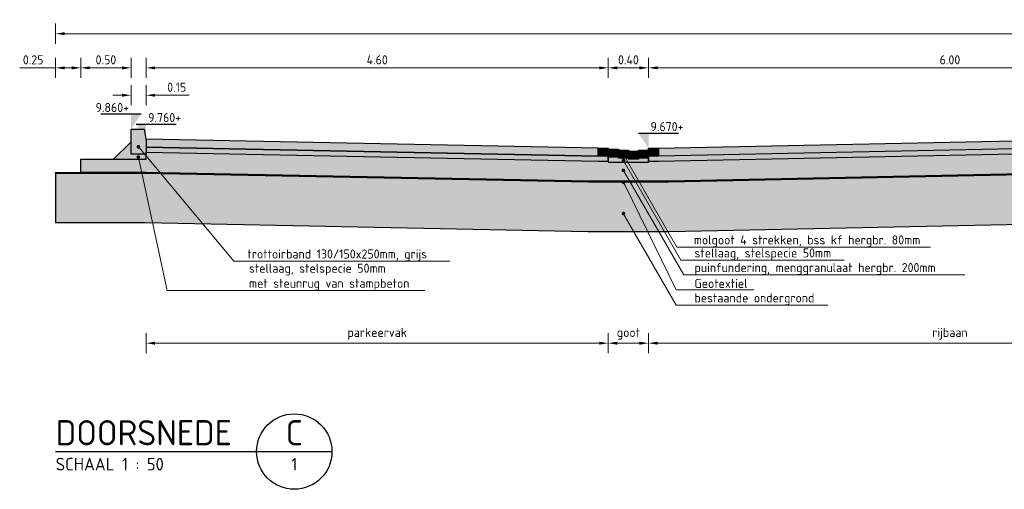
# Model space of a CAD drawing. Header units: metres. Extents: x 234325 to 234582, y 557584 to 557743.
# Tile 17 of 21: x 234525.3 to 234535.1, y 557706.07 to 557710.74. Entities that reach past the tile are written whole.
import ezdxf
from ezdxf import colors
from ezdxf.entities.mleader import LeaderData, LeaderLine
from ezdxf.enums import TextEntityAlignment as Align
from ezdxf.math import Vec2, Vec3

# ---------------------------------------------------------------- set-up
doc = ezdxf.new("R2010")
doc.units = ezdxf.units.M
doc.header["$PDMODE"] = 33
doc.layers.get('0').update_dxf_attribs({"lineweight": 25})
doc.layers.get('Defpoints').update_dxf_attribs({"lineweight": 25})
for name, color, linetype, lineweight in [('N-WE-OG-BEBOUWING_STRAATNAAM-T18', 7, 'Continuous', 18), ('N-WE-VH-KANTOPSLUITING_TROTTOIRBAND-SD', 210, 'Continuous', 25), ('N-WE-VH-M', 7, 'Continuous', 18), ('N-WE-VH-VERHARDING_BETONSTRAATSTEEN-GD', 252, 'Continuous', 25), ('N-WE-VH-VERHARDING_FUNDERING-AD-50', 252, 'Continuous', 18), ('N-WE-VH-VERHARDING_FUNDERING-GD', 7, 'Continuous', 25), ('N-WE-VH-VERHARDING_FUNDERING_ZAND-GD', 7, 'Continuous', 25), ('N-WE-VH-VERHARDING_FUNDERING_ZANDCEMENTSTABILISATIE-GD', 7, 'Continuous', 25), ('N-WE-VH-VERHARDING_FUNDERING_ZANDCEMENTSTABILISATIE-V', 254, 'Continuous', 18), ('N-WE-VH-VERHARDING_GEOTEXTIEL-GD', 252, 'Continuous', 25), ('N-WE-VH-VERHARDING_GEOTEXTIEL-V', 254, 'Continuous', 18), ('X-XX-AL-VERWIJZING-S', 7, 'Continuous', 25)]:
    doc.layers.add(name, color=color, linetype=linetype, lineweight=lineweight)
doc.layers.add('N-WE-VH-VERHARDING_BETONSTRAATSTEEN-V', color=7, linetype='Continuous', lineweight=18, true_color=0xcdcdcd)
doc.layers.add('X-XX-AL-HULPLIJN-GD', color=7, linetype='Continuous', lineweight=25, plot=False)
doc.styles.add('NLCS-ISO', font='NLCS-ISO.ttf')
doc.styles.add('NLCS-ISO-M50-T18', font='NLCS-ISO.ttf', dxfattribs={"height": 0.09})
doc.dimstyles.new('NLCS-M50-T18-PIJL_L2_H1', dxfattribs={"dimscale": 0.05, "dimtxt": 2.5, "dimasz": 1.8, "dimexe": 2, "dimexo": 2, "dimgap": 0.7, "dimtad": 1, "dimzin": 0, "dimdsep": 46, "dimtxsty": 'NLCS-ISO-M50-T18', "dimcen": 0, "dimdle": 2, "dimclrd": 256, "dimclre": 256, "dimclrt": 256, "dimadec": 1, "dimazin": 0, "dimtfac": 1, "dimtdec": 3, "dimtofl": 0, "dimtmove": 0, "dimatfit": 3, "dimfxl": 2, "dimfxlon": 1, "dimtfillclr": 256, "dimtolj": 1, "dimtzin": 0, "dimlwd": -1, "dimlwe": -1, "dimarcsym": 0})
pattern_1 = [(37.5, (0.75, 0.34884), (-0.003149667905, 0.096341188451), [0, -0.076, 0, -0.085, 0, -0.08125]), (7.5, (0.75, 0.34884), (0.088488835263, 0.141107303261), [0, -0.041, 0, -0.0685, 0, -0.02625]), (327.5, (0.6885, 0.34884), (0.155707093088, 0.000282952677), [0, -0.025, 0, -0.09, 0, -0.1175]), (317.5, (0.6885, 0.34884), (0.15030633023, 0.043883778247), [0, -0.0125, 0, -0.059, 0, -0.0675])]

# ---------------------------------------------------------------- blocks, each defined once
blk = doc.blocks.new('N-SVH-KANTOPSLUITING_TROTTOIRBAND_130 150X250-D')
blk.add_hatch(color=8).paths.add_polyline_path([(-0.15, -0.12), (-0.15, -0.25), (0, -0.25), (0, 0), (-0.13, 0)])
at = {"color": 7, "flags": 128}
blk.add_lwpolyline([(-0.15, -0.12), (-0.15, -0.25), (0, -0.25), (0, 0), (-0.13, 0)], close=True, dxfattribs=at)
blk = doc.blocks.new('*D113')
at = {"layer": 'Defpoints', "color": 0, "transparency": 16777216}
for p in [(234531.159, 557710.2641), (234526.559, 557709.5549), (234531.159, 557709.4649)]:
    blk.add_point(p, dxfattribs=at)
at = {"layer": 'N-WE-VH-M', "transparency": 16777216}
for p, q in [((234526.559, 557710.1641), (234526.559, 557710.3641)), ((234531.159, 557710.1641), (234531.159, 557710.3641)), ((234526.649, 557710.2641), (234531.069, 557710.2641))]:
    blk.add_line(p, q, dxfattribs=at)
for points in [[(234526.649, 557710.2791), (234526.649, 557710.2491), (234526.559, 557710.2641)], [(234531.069, 557710.2791), (234531.069, 557710.2491), (234531.159, 557710.2641)]]:
    blk.add_solid(points, dxfattribs=at)
at = {"layer": 'N-WE-VH-M', "transparency": 16777216, "insert": (234528.859, 557710.3441), "char_height": 0.09, "attachment_point": 5, "style": 'NLCS-ISO-M50-T18'}
blk.add_mtext('\\A1;4.60', dxfattribs=at)
blk = doc.blocks.new('*D114')
at = {"layer": 'Defpoints', "color": 0, "transparency": 16777216}
for p in [(234531.559, 557710.2641), (234531.159, 557709.4549), (234531.559, 557709.4449)]:
    blk.add_point(p, dxfattribs=at)
at = {"layer": 'N-WE-VH-M', "transparency": 16777216}
for p, q in [((234531.159, 557710.1641), (234531.159, 557710.3641)), ((234531.559, 557710.1641), (234531.559, 557710.3641)), ((234531.249, 557710.2641), (234531.469, 557710.2641))]:
    blk.add_line(p, q, dxfattribs=at)
for points in [[(234531.249, 557710.2791), (234531.249, 557710.2491), (234531.159, 557710.2641)], [(234531.469, 557710.2791), (234531.469, 557710.2491), (234531.559, 557710.2641)]]:
    blk.add_solid(points, dxfattribs=at)
at = {"layer": 'N-WE-VH-M', "transparency": 16777216, "insert": (234531.359, 557710.3441), "char_height": 0.09, "attachment_point": 5, "style": 'NLCS-ISO-M50-T18'}
blk.add_mtext('\\A1;0.40', dxfattribs=at)
blk = doc.blocks.new('*D115')
at = {"layer": 'Defpoints', "color": 0, "transparency": 16777216}
for p in [(234537.559, 557710.2641), (234537.559, 557709.5849), (234531.559, 557709.4649)]:
    blk.add_point(p, dxfattribs=at)
at = {"layer": 'N-WE-VH-M', "transparency": 16777216}
for p, q in [((234531.559, 557710.1641), (234531.559, 557710.3641)), ((234537.559, 557710.1641), (234537.559, 557710.3641)), ((234531.649, 557710.2641), (234537.469, 557710.2641))]:
    blk.add_line(p, q, dxfattribs=at)
for points in [[(234531.649, 557710.2791), (234531.649, 557710.2491), (234531.559, 557710.2641)], [(234537.469, 557710.2791), (234537.469, 557710.2491), (234537.559, 557710.2641)]]:
    blk.add_solid(points, dxfattribs=at)
at = {"layer": 'N-WE-VH-M', "transparency": 16777216, "insert": (234534.559, 557710.3441), "char_height": 0.09, "attachment_point": 5, "style": 'NLCS-ISO-M50-T18'}
blk.add_mtext('\\A1;6.00', dxfattribs=at)
blk = doc.blocks.new('*D129')
at = {"layer": 'Defpoints', "color": 0, "transparency": 16777216}
for p in [(234526.409, 557709.9919), (234526.409, 557709.4049), (234526.559, 557709.4049)]:
    blk.add_point(p, dxfattribs=at)
at = {"layer": 'N-WE-VH-M', "transparency": 16777216}
for p, q in [((234526.409, 557709.8919), (234526.409, 557710.0919)), ((234526.559, 557709.8919), (234526.559, 557710.0919)), ((234526.319, 557709.9919), (234526.229, 557709.9919)), ((234526.649, 557709.9919), (234526.989, 557709.9919))]:
    blk.add_line(p, q, dxfattribs=at)
for points in [[(234526.319, 557710.0069), (234526.319, 557709.9769), (234526.409, 557709.9919)], [(234526.649, 557710.0069), (234526.649, 557709.9769), (234526.559, 557709.9919)]]:
    blk.add_solid(points, dxfattribs=at)
at = {"layer": 'N-WE-VH-M', "transparency": 16777216, "insert": (234526.864, 557710.0719), "char_height": 0.09, "attachment_point": 5, "style": 'NLCS-ISO-M50-T18'}
blk.add_mtext('\\A1;0.15', dxfattribs=at)
blk = doc.blocks.new('*D130')
at = {"layer": 'Defpoints', "color": 0, "transparency": 16777216}
for p in [(234525.909, 557710.2641), (234525.909, 557709.3549), (234526.409, 557709.4049)]:
    blk.add_point(p, dxfattribs=at)
at = {"layer": 'N-WE-VH-M', "transparency": 16777216}
for p, q in [((234525.909, 557710.1641), (234525.909, 557710.3641)), ((234526.409, 557710.1641), (234526.409, 557710.3641)), ((234526.319, 557710.2641), (234525.999, 557710.2641))]:
    blk.add_line(p, q, dxfattribs=at)
for points in [[(234525.999, 557710.2791), (234525.999, 557710.2491), (234525.909, 557710.2641)], [(234526.319, 557710.2791), (234526.319, 557710.2491), (234526.409, 557710.2641)]]:
    blk.add_solid(points, dxfattribs=at)
at = {"layer": 'N-WE-VH-M', "transparency": 16777216, "insert": (234526.159, 557710.3441), "char_height": 0.09, "attachment_point": 5, "style": 'NLCS-ISO-M50-T18'}
blk.add_mtext('\\A1;0.50', dxfattribs=at)
blk = doc.blocks.new('*D133')
at = {"layer": 'Defpoints', "color": 0, "transparency": 16777216}
for p in [(234525.659, 557710.2641), (234525.659, 557709.2249), (234525.909, 557709.2249)]:
    blk.add_point(p, dxfattribs=at)
at = {"layer": 'N-WE-VH-M', "transparency": 16777216}
for p, q in [((234525.659, 557710.1641), (234525.659, 557710.3641)), ((234525.909, 557710.1641), (234525.909, 557710.3641)), ((234525.659, 557710.2641), (234525.301, 557710.2641)), ((234525.819, 557710.2641), (234525.749, 557710.2641))]:
    blk.add_line(p, q, dxfattribs=at)
for points in [[(234525.749, 557710.2791), (234525.749, 557710.2491), (234525.659, 557710.2641)], [(234525.819, 557710.2791), (234525.819, 557710.2491), (234525.909, 557710.2641)]]:
    blk.add_solid(points, dxfattribs=at)
at = {"layer": 'N-WE-VH-M', "transparency": 16777216, "insert": (234525.435, 557710.3441), "char_height": 0.09, "attachment_point": 5, "style": 'NLCS-ISO-M50-T18'}
blk.add_mtext('\\A1;0.25', dxfattribs=at)
blk = doc.blocks.new('*D134')
at = {"layer": 'Defpoints', "color": 0, "transparency": 16777216}
for p in [(234575.459, 557710.604), (234575.459, 557709.2649), (234525.659, 557709.2249)]:
    blk.add_point(p, dxfattribs=at)
at = {"layer": 'N-WE-VH-M', "transparency": 16777216}
for p, q in [((234525.659, 557710.504), (234525.659, 557710.704)), ((234575.459, 557710.504), (234575.459, 557710.704)), ((234525.749, 557710.604), (234575.369, 557710.604))]:
    blk.add_line(p, q, dxfattribs=at)
for points in [[(234525.749, 557710.619), (234525.749, 557710.589), (234525.659, 557710.604)], [(234575.369, 557710.619), (234575.369, 557710.589), (234575.459, 557710.604)]]:
    blk.add_solid(points, dxfattribs=at)
at = {"layer": 'N-WE-VH-M', "transparency": 16777216, "insert": (234550.559, 557710.684), "char_height": 0.09, "attachment_point": 5, "style": 'NLCS-ISO-M50-T18'}
blk.add_mtext('\\A1;49.80', dxfattribs=at)
blk = doc.blocks.new('_Dot')
at = {"color": 0, "linetype": 'ByBlock', "lineweight": -2}
blk.add_line((-0.5, 0), (-1, 0), dxfattribs=at)
at = {"color": 0, "linetype": 'ByBlock', "const_width": 0.5}
blk.add_lwpolyline([(-0.25, 0, 1), (0.25, 0, 1)], format="xyb", close=True, dxfattribs=at)
blk = doc.blocks.new('*D135')
at = {"layer": 'Defpoints', "color": 0, "transparency": 16777216}
for p in [(234526.559, 557709.5549), (234531.159, 557709.4649), (234531.159, 557707.5261)]:
    blk.add_point(p, dxfattribs=at)
at = {"layer": 'N-WE-VH-M', "transparency": 16777216}
for p, q in [((234526.559, 557707.6261), (234526.559, 557707.4261)), ((234531.159, 557707.6261), (234531.159, 557707.4261)), ((234526.649, 557707.5261), (234531.069, 557707.5261))]:
    blk.add_line(p, q, dxfattribs=at)
for points in [[(234526.649, 557707.5411), (234526.649, 557707.5111), (234526.559, 557707.5261)], [(234531.069, 557707.5411), (234531.069, 557707.5111), (234531.159, 557707.5261)]]:
    blk.add_solid(points, dxfattribs=at)
at = {"layer": 'N-WE-VH-M', "transparency": 16777216, "insert": (234528.859, 557707.6196), "char_height": 0.09, "attachment_point": 5, "style": 'NLCS-ISO-M50-T18'}
blk.add_mtext('\\A1;parkeervak', dxfattribs=at)
blk = doc.blocks.new('*D136')
at = {"layer": 'Defpoints', "color": 0, "transparency": 16777216}
for p in [(234531.159, 557709.4549), (234531.559, 557709.4449), (234531.559, 557707.5261)]:
    blk.add_point(p, dxfattribs=at)
at = {"layer": 'N-WE-VH-M', "transparency": 16777216}
for p, q in [((234531.159, 557707.6261), (234531.159, 557707.4261)), ((234531.559, 557707.6261), (234531.559, 557707.4261)), ((234531.249, 557707.5261), (234531.469, 557707.5261))]:
    blk.add_line(p, q, dxfattribs=at)
for points in [[(234531.249, 557707.5411), (234531.249, 557707.5111), (234531.159, 557707.5261)], [(234531.469, 557707.5411), (234531.469, 557707.5111), (234531.559, 557707.5261)]]:
    blk.add_solid(points, dxfattribs=at)
at = {"layer": 'N-WE-VH-M', "transparency": 16777216, "insert": (234531.359, 557707.6196), "char_height": 0.09, "attachment_point": 5, "style": 'NLCS-ISO-M50-T18'}
blk.add_mtext('\\A1;goot', dxfattribs=at)
blk = doc.blocks.new('*D137')
at = {"layer": 'Defpoints', "color": 0, "transparency": 16777216}
for p in [(234537.559, 557709.5849), (234531.559, 557709.4649), (234537.559, 557707.5261)]:
    blk.add_point(p, dxfattribs=at)
at = {"layer": 'N-WE-VH-M', "transparency": 16777216}
for p, q in [((234531.559, 557707.6261), (234531.559, 557707.4261)), ((234537.559, 557707.6261), (234537.559, 557707.4261)), ((234531.649, 557707.5261), (234537.469, 557707.5261))]:
    blk.add_line(p, q, dxfattribs=at)
for points in [[(234531.649, 557707.5411), (234531.649, 557707.5111), (234531.559, 557707.5261)], [(234537.469, 557707.5411), (234537.469, 557707.5111), (234537.559, 557707.5261)]]:
    blk.add_solid(points, dxfattribs=at)
at = {"layer": 'N-WE-VH-M', "transparency": 16777216, "insert": (234534.559, 557707.6196), "char_height": 0.09, "attachment_point": 5, "style": 'NLCS-ISO-M50-T18'}
blk.add_mtext('\\A1;rijbaan', dxfattribs=at)
blk = doc.blocks.new('SAL-VERWIJZING_ONDERSCHRIFT_DOORSNEDE-SO')
blk.add_line((0, 0), (55, 0))
blk.add_circle((47.5, 0), 7.5)
at = {"linetype": 'Continuous', "style": 'NLCS-ISO'}
for s, height, p in [('DOORSNEDE', 5, (0, 1.25)), ('SCHAAL 1 :', 2.5, (0, -3.75))]:
    blk.add_text(s, height=height, dxfattribs=at).set_placement(p)
for tag, height, p in [('DOORSNEDE', 5, (47.5, 1.25)), ('BLADNUMMER', 2.5, (47.5, -3.75))]:
    blk.add_attdef(tag, text='', height=height, dxfattribs=at).set_placement(p, align=Align.CENTER)
blk.add_attdef('SCHAAL', (18.15, -3.75), '', height=2.5, dxfattribs=at)

msp = doc.modelspace()

# ---------------------------------------------------------------- hatches: boundary and pattern name
at = {"layer": 'N-WE-VH-VERHARDING_BETONSTRAATSTEEN-V', "transparency": 33554559}
h = msp.add_hatch(color=256, dxfattribs=at)
h.dxf.hatch_style = 1
h.paths.add_polyline_path([(234526.559, 557709.4749), (234531.059, 557709.3849), (234531.059, 557709.4649), (234526.559, 557709.5549)])
h = msp.add_hatch(color=256, dxfattribs=at)
h.dxf.hatch_style = 1
h.paths.add_polyline_path([(234537.459, 557709.5849), (234537.459, 557709.5049), (234531.659, 557709.3849), (234531.659, 557709.4649)])
h = msp.add_hatch(color=256, dxfattribs=at)
h.dxf.hatch_style = 1
h.paths.add_polyline_path([(234531.059, 557709.4649), (234531.159, 557709.4649), (234531.159, 557709.3849), (234531.059, 557709.3849)])
h = msp.add_hatch(color=256, dxfattribs=at)
h.dxf.hatch_style = 1
h.paths.add_polyline_path([(234531.159, 557709.4549), (234531.259, 557709.4549), (234531.259, 557709.3749), (234531.159, 557709.3749)])
h = msp.add_hatch(color=256, dxfattribs=at)
h.dxf.hatch_style = 1
h.paths.add_polyline_path([(234531.259, 557709.4449), (234531.359, 557709.4449), (234531.359, 557709.3649), (234531.259, 557709.3649)])
h = msp.add_hatch(color=256, dxfattribs=at)
h.dxf.hatch_style = 1
h.paths.add_polyline_path([(234531.359, 557709.4349), (234531.459, 557709.4349), (234531.459, 557709.3549), (234531.359, 557709.3549)])
h = msp.add_hatch(color=256, dxfattribs=at)
h.dxf.hatch_style = 1
h.paths.add_polyline_path([(234531.459, 557709.4449), (234531.559, 557709.4449), (234531.559, 557709.3649), (234531.459, 557709.3649)])
h = msp.add_hatch(color=256, dxfattribs=at)
h.dxf.hatch_style = 1
h.paths.add_polyline_path([(234531.559, 557709.4649), (234531.659, 557709.4649), (234531.659, 557709.3849), (234531.559, 557709.3849)])
at = {"layer": 'N-WE-VH-VERHARDING_FUNDERING-AD-50', "transparency": 33554559}
h = msp.add_hatch(dxfattribs=at)
h.set_pattern_fill('AVH-FUNDERING_GRANULAAT_MENG_01-SO', color=256, scale=0.05, pattern_type=2)
h.set_pattern_definition([(50, (0.75, 0.34884), (0.3586300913, -0.03137606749), [0.0375, -0.4125]), (355, (0.75, 0.34884), (-0.0693756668, 0.37609606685), [0.03, -0.33]), (100.4514, (0.7799, 0.34623), (0.28925469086, 0.34471977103), [0.031870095, -0.350571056]), (46.1842, (0.75, 0.44884), (0.5336205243, -0.08275950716), [0.05625, -0.61875]), (96.6356, (0.79447, 0.44195), (0.46733135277, 0.48705893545), [0.047805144, -0.5258565]), (351.1842, (0.75, 0.44884), (0.46733097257, 0.48705930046), [0.045, -0.495]), (21, (0.8, 0.42384), (0.29845352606, -0.20130944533), [0.0375, -0.4125]), (326, (0.8, 0.42384), (0.12165766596, 0.36257502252), [0.03, -0.33]), (71.4514, (0.82487, 0.40707), (0.4201113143, 0.16126524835), [0.031870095, -0.350571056]), (37.5, (0.75, 0.34884), (0.00607992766, 0.166446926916), [0, -0.326, 0, -0.335, 0, -0.33125]), (7.5, (0.75, 0.34884), (0.13153476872, 0.19720585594), [0, -0.191, 0, -0.3185, 0, -0.12625]), (327.5, (0.6385, 0.34884), (0.266911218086, -0.011277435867), [0, -0.125, 0, -0.39, 0, -0.5175]), (317.5, (0.5885, 0.34884), (0.29159308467, 0.05005249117), [0, -0.1625, 0, -0.259, 0, -0.3675])])
h.paths.add_polyline_path([(234526.559, 557709.4249), (234531.0585, 557709.3349), (234531.159, 557709.3349), (234531.159, 557709.3249), (234531.559, 557709.3249), (234531.559, 557709.3349), (234531.6595, 557709.3349), (234537.4595, 557709.4549), (234537.559, 557709.4549), (234537.559, 557709.4449), (234537.959, 557709.4449), (234537.959, 557709.4549), (234538.0595, 557709.4549), (234542.5606, 557709.5449), (234547.0585, 557709.4549), (234547.159, 557709.4549), (234547.159, 557709.4449), (234547.559, 557709.4449), (234547.559, 557709.4549), (234547.6595, 557709.4549), (234550.559, 557709.5149), (234553.4585, 557709.4549), (234553.559, 557709.4549), (234553.559, 557709.4449), (234553.959, 557709.4449), (234553.959, 557709.4549), (234554.0595, 557709.4549), (234558.559, 557709.5449), (234563.0585, 557709.4549), (234563.159, 557709.4549), (234563.159, 557709.4449), (234563.559, 557709.4449), (234563.559, 557709.4549), (234563.6587, 557709.4549), (234569.4587, 557709.3749), (234569.559, 557709.3749), (234569.559, 557709.3649), (234569.959, 557709.3649), (234569.959, 557709.3749), (234570.0595, 557709.3749), (234574.559, 557709.4649), (234574.559, 557709.3949), (234574.884, 557709.3949), (234575.209, 557709.3949), (234575.209, 557709.2649), (234574.563, 557709.2649), (234570.159, 557709.1768), (234569.359, 557709.1762), (234563.759, 557709.2535), (234562.959, 557709.2568), (234558.559, 557709.3448), (234554.159, 557709.2568), (234553.359, 557709.2569), (234550.559, 557709.3148), (234547.759, 557709.2569), (234546.959, 557709.2568), (234542.5606, 557709.3449), (234538.159, 557709.2568), (234537.359, 557709.2528), (234531.759, 557709.1369), (234530.9606, 557709.1368), (234526.555, 557709.2249), (234525.909, 557709.2249), (234525.909, 557709.3549), (234526.234, 557709.3549), (234526.559, 557709.3549)])
h = msp.add_hatch(dxfattribs=at)
h.set_pattern_fill('AVH-FUNDERING_ZAND-SO', color=256, scale=0.05, pattern_type=2)
h.set_pattern_definition(pattern_1)
h.paths.add_polyline_path([(234526.559, 557709.4749), (234526.559, 557709.4249), (234531.0585, 557709.3349), (234531.159, 557709.3349), (234531.159, 557709.3849), (234531.059, 557709.3849)])
h = msp.add_hatch(dxfattribs=at)
h.set_pattern_fill('AVH-FUNDERING_ZAND-SO', color=256, scale=0.05, pattern_type=2)
h.set_pattern_definition(pattern_1)
h.paths.add_polyline_path([(234537.559, 557709.4549), (234537.559, 557709.5049), (234537.459, 557709.5049), (234531.659, 557709.3849), (234531.559, 557709.3849), (234531.559, 557709.3349), (234531.6595, 557709.3349), (234537.4595, 557709.4549)])
h = msp.add_hatch(dxfattribs=at)
h.set_pattern_fill('AVH-FUNDERING_ZAND-SO', color=256, scale=0.05, pattern_type=2)
h.set_pattern_definition(pattern_1)
h.paths.add_polyline_path([(234525.659, 557708.7249), (234525.909, 557708.7249), (234526.55, 557708.7249), (234530.9556, 557708.6368), (234531.7642, 557708.6369), (234537.3655, 557708.7528), (234538.1653, 557708.7569), (234542.5606, 557708.8448), (234546.954, 557708.7568), (234547.7642, 557708.7569), (234550.559, 557708.8147), (234553.3538, 557708.7569), (234554.164, 557708.7568), (234558.559, 557708.8447), (234562.953, 557708.7569), (234563.7545, 557708.7535), (234569.3558, 557708.6762), (234570.1642, 557708.6768), (234574.568, 557708.7649), (234575.209, 557708.7649), (234575.459, 557708.7649), (234575.459, 557709.2549), (234575.209, 557709.2549), (234574.5631, 557709.2549), (234570.1591, 557709.1668), (234569.359, 557709.1662), (234563.7589, 557709.2435), (234562.9589, 557709.2468), (234558.559, 557709.3348), (234554.1591, 557709.2468), (234553.3589, 557709.2469), (234550.559, 557709.3048), (234547.7591, 557709.2469), (234546.9589, 557709.2468), (234542.5606, 557709.3349), (234538.1592, 557709.2468), (234537.3592, 557709.2428), (234531.7591, 557709.1269), (234530.9605, 557709.1268), (234526.5549, 557709.2149), (234525.909, 557709.2149), (234525.659, 557709.2149)])
at = {"layer": 'N-WE-VH-VERHARDING_FUNDERING_ZANDCEMENTSTABILISATIE-V', "transparency": 33554559}
h = msp.add_hatch(color=256, dxfattribs=at)
h.dxf.hatch_style = 1
h.paths.add_polyline_path([(234526.234, 557709.3549), (234526.559, 557709.3549), (234526.559, 557709.4049), (234526.409, 557709.4049), (234526.409, 557709.5299)])
h = msp.add_hatch(color=256, dxfattribs=at)
h.dxf.hatch_style = 1
h.paths.add_polyline_path([(234531.159, 557709.3749), (234531.159, 557709.3249), (234531.559, 557709.3249), (234531.559, 557709.3649), (234531.459, 557709.3649), (234531.459, 557709.3549), (234531.359, 557709.3549), (234531.359, 557709.3649), (234531.259, 557709.3649), (234531.259, 557709.3749)])
at = {"layer": 'N-WE-VH-VERHARDING_GEOTEXTIEL-V', "transparency": 33554559}
h = msp.add_hatch(color=256, dxfattribs=at)
h.dxf.hatch_style = 1
h.paths.add_polyline_path([(234575.459, 557709.2549), (234575.209, 557709.2549), (234574.5631, 557709.2549), (234570.1591, 557709.1668), (234569.359, 557709.1662), (234563.7589, 557709.2435), (234562.9589, 557709.2468), (234558.559, 557709.3348), (234554.1591, 557709.2468), (234553.3589, 557709.2469), (234550.559, 557709.3048), (234547.7591, 557709.2469), (234546.9589, 557709.2468), (234542.5606, 557709.3349), (234538.1592, 557709.2468), (234537.3592, 557709.2428), (234531.7591, 557709.1269), (234530.9605, 557709.1268), (234526.5549, 557709.2149), (234525.909, 557709.2149), (234525.659, 557709.2149), (234525.659, 557709.2249), (234526.555, 557709.2249), (234530.9606, 557709.1368), (234531.759, 557709.1369), (234537.359, 557709.2528), (234538.159, 557709.2568), (234542.5606, 557709.3449), (234546.959, 557709.2568), (234547.759, 557709.2569), (234550.559, 557709.3148), (234553.359, 557709.2569), (234554.159, 557709.2568), (234558.559, 557709.3448), (234562.959, 557709.2568), (234563.759, 557709.2535), (234569.359, 557709.1762), (234570.159, 557709.1768), (234574.563, 557709.2649), (234575.209, 557709.2649), (234575.459, 557709.2649)])

# ---------------------------------------------------------------- linework, layer by layer
for p, q in [((234526.509, 557709.8049), (234526.109, 557709.8049)), ((234526.459, 557709.7049), (234526.859, 557709.7049)), ((234531.459, 557709.6149), (234531.859, 557709.6149))]:
    msp.add_line(p, q)
for points in [[(234526.509, 557709.8049), (234526.409, 557709.8049), (234526.409, 557709.6549)], [(234526.459, 557709.7049), (234526.559, 557709.7049), (234526.559, 557709.5549)], [(234531.459, 557709.6149), (234531.559, 557709.6149), (234531.559, 557709.4649)]]:
    msp.add_solid(points)
at = {"layer": 'N-WE-VH-VERHARDING_BETONSTRAATSTEEN-GD', "color": 7, "flags": 128}
for points in [[(234526.559, 557709.4749), (234531.059, 557709.3849), (234531.059, 557709.4649), (234526.559, 557709.5549)], [(234537.459, 557709.5849), (234537.459, 557709.5049), (234531.659, 557709.3849), (234531.659, 557709.4649)], [(234531.059, 557709.4649), (234531.159, 557709.4649), (234531.159, 557709.3849), (234531.059, 557709.3849)], [(234531.159, 557709.4549), (234531.259, 557709.4549), (234531.259, 557709.3749), (234531.159, 557709.3749)], [(234531.259, 557709.4449), (234531.359, 557709.4449), (234531.359, 557709.3649), (234531.259, 557709.3649)], [(234531.359, 557709.4349), (234531.459, 557709.4349), (234531.459, 557709.3549), (234531.359, 557709.3549)], [(234531.459, 557709.4449), (234531.559, 557709.4449), (234531.559, 557709.3649), (234531.459, 557709.3649)], [(234531.559, 557709.4649), (234531.659, 557709.4649), (234531.659, 557709.3849), (234531.559, 557709.3849)]]:
    msp.add_lwpolyline(points, close=True, dxfattribs=at)
at = {"layer": 'N-WE-VH-VERHARDING_FUNDERING-GD', "flags": 128}
msp.add_lwpolyline([(234542.5606, 557709.3449), (234538.159, 557709.2568), (234537.359, 557709.2528), (234531.759, 557709.1369), (234530.9606, 557709.1368), (234526.555, 557709.2249), (234525.909, 557709.2249), (234525.909, 557709.3549), (234526.234, 557709.3549), (234526.559, 557709.3549), (234526.559, 557709.4249), (234531.0585, 557709.3349), (234531.159, 557709.3349), (234531.159, 557709.3249), (234531.559, 557709.3249), (234531.559, 557709.3349), (234531.6595, 557709.3349), (234537.4595, 557709.4549), (234537.559, 557709.4549), (234537.559, 557709.4449), (234537.959, 557709.4449), (234537.959, 557709.4549), (234538.0595, 557709.4549), (234542.5606, 557709.5449)], dxfattribs=at)
at = {"layer": 'N-WE-VH-VERHARDING_FUNDERING_ZAND-GD', "flags": 128}
for points in [[(234526.559, 557709.4749), (234526.559, 557709.4249), (234531.0585, 557709.3349), (234531.159, 557709.3349), (234531.159, 557709.3849), (234531.059, 557709.3849)], [(234537.559, 557709.4549), (234537.559, 557709.5049), (234537.459, 557709.5049), (234531.659, 557709.3849), (234531.559, 557709.3849), (234531.559, 557709.3349), (234531.6595, 557709.3349), (234537.4595, 557709.4549)]]:
    msp.add_lwpolyline(points, close=True, dxfattribs=at)
msp.add_lwpolyline([(234550.559, 557709.3048), (234547.7591, 557709.2469), (234546.9589, 557709.2468), (234542.5606, 557709.3349), (234538.1592, 557709.2468), (234537.3592, 557709.2428), (234531.7591, 557709.1269), (234530.9605, 557709.1268), (234526.5549, 557709.2149), (234525.909, 557709.2149), (234525.659, 557709.2149), (234525.659, 557708.7249), (234525.909, 557708.7249), (234526.55, 557708.7249), (234530.9556, 557708.6368), (234531.7642, 557708.6369), (234537.3655, 557708.7528), (234538.1653, 557708.7569), (234542.5606, 557708.8448), (234546.954, 557708.7568), (234547.7642, 557708.7569), (234550.559, 557708.8147)], dxfattribs=at)
at = {"layer": 'N-WE-VH-VERHARDING_FUNDERING_ZANDCEMENTSTABILISATIE-GD', "flags": 128}
msp.add_lwpolyline([(234526.234, 557709.3549), (234526.559, 557709.3549), (234526.559, 557709.4049), (234526.409, 557709.4049), (234526.409, 557709.5299)], close=True, dxfattribs=at)
at = {"layer": 'N-WE-VH-VERHARDING_GEOTEXTIEL-GD', "color": 1, "flags": 128}
msp.add_lwpolyline([(234550.559, 557709.3048), (234547.7591, 557709.2469), (234546.9589, 557709.2468), (234542.5606, 557709.3349), (234538.1592, 557709.2468), (234537.3592, 557709.2428), (234531.7591, 557709.1269), (234530.9605, 557709.1268), (234526.5549, 557709.2149), (234525.909, 557709.2149), (234525.659, 557709.2149), (234525.659, 557709.2249), (234526.555, 557709.2249), (234530.9606, 557709.1368), (234531.759, 557709.1369), (234537.359, 557709.2528), (234538.159, 557709.2568), (234542.5606, 557709.3449), (234546.959, 557709.2568), (234547.759, 557709.2569), (234550.559, 557709.3148)], dxfattribs=at)
at = {"layer": 'X-XX-AL-HULPLIJN-GD', "flags": 128}
for points in [[(234531.159, 557709.4649), (234531.159, 557709.4549)], [(234531.259, 557709.4549), (234531.259, 557709.4449)], [(234531.359, 557709.4449), (234531.359, 557709.4349)], [(234531.459, 557709.4449), (234531.459, 557709.4349)]]:
    msp.add_lwpolyline(points, dxfattribs=at)
msp.add_lwpolyline([(234531.159, 557709.3749), (234531.159, 557709.3249), (234531.559, 557709.3249), (234531.559, 557709.3649), (234531.459, 557709.3649), (234531.459, 557709.3549), (234531.359, 557709.3549), (234531.359, 557709.3649), (234531.259, 557709.3649), (234531.259, 557709.3749)], close=True, dxfattribs=at)

# ---------------------------------------------------------------- block references
at = {"layer": 'N-WE-VH-KANTOPSLUITING_TROTTOIRBAND-SD', "xscale": -1}
msp.add_blockref('N-SVH-KANTOPSLUITING_TROTTOIRBAND_130 150X250-D', (234526.409, 557709.6549), dxfattribs=at)
at = {"layer": 'X-XX-AL-VERWIJZING-S', "xscale": 0.05, "yscale": 0.05, "zscale": 0.05}
msp.add_blockref('SAL-VERWIJZING_ONDERSCHRIFT_DOORSNEDE-SO', (234525.659, 557706.4482), dxfattribs=at).add_auto_attribs({'DOORSNEDE': 'C', 'SCHAAL': '50', 'BLADNUMMER': '1'})

# ---------------------------------------------------------------- texts
at = {"style": 'NLCS-ISO'}
msp.add_attdef('9.860+', text='...', height=0.09, dxfattribs=at).set_placement((234526.389, 557709.8249), align=Align.RIGHT)
for tag, p in [('9.760+', (234526.579, 557709.7249)), ('9.670+', (234531.579, 557709.6349))]:
    msp.add_attdef(tag, p, '...', height=0.09, dxfattribs=at)

# ---------------------------------------------------------------- dimensions: what is measured, and where the dimension line sits
at = {"layer": 'N-WE-VH-M'}
for base, p1, p2, picture, middle in [((234575.459, 557710.604), (234525.659, 557709.2249), (234575.459, 557709.2649), '*D134', (234550.559, 557710.684)), ((234525.659, 557710.2641), (234525.909, 557709.2249), (234525.659, 557709.2249), '*D133', (234525.435, 557710.3441)), ((234525.909, 557710.2641), (234526.409, 557709.4049), (234525.909, 557709.3549), '*D130', (234526.159, 557710.3441)), ((234531.159, 557710.2641), (234526.559, 557709.5549), (234531.159, 557709.4649), '*D113', (234528.859, 557710.3441)), ((234531.559, 557710.2641), (234531.159, 557709.4549), (234531.559, 557709.4449), '*D114', (234531.359, 557710.3441)), ((234537.559, 557710.2641), (234531.559, 557709.4649), (234537.559, 557709.5849), '*D115', (234534.559, 557710.3441))]:
    dim = msp.add_linear_dim(base=base, p1=p1, p2=p2, dimstyle='NLCS-M50-T18-PIJL_L2_H1', dxfattribs=at)
    dim.commit()
    dim.dimension.update_dxf_attribs({"geometry": picture, "text_midpoint": middle})
dim = msp.add_linear_dim(base=(234526.409, 557709.9919), p1=(234526.559, 557709.4049), p2=(234526.409, 557709.4049), dimstyle='NLCS-M50-T18-PIJL_L2_H1', dxfattribs=at)
dim.commit()
dim.dimension.update_dxf_attribs({"geometry": '*D129', "text_midpoint": (234526.864, 557709.9919), "dimtype": 160})
for base, p1, p2, text, picture, middle in [((234531.159, 557707.5261), (234526.559, 557709.5549), (234531.159, 557709.4649), 'parkeervak', '*D135', (234528.859, 557707.6196)), ((234537.559, 557707.5261), (234531.559, 557709.4649), (234537.559, 557709.5849), 'rijbaan', '*D137', (234534.559, 557707.6196)), ((234531.559, 557707.5261), (234531.159, 557709.4549), (234531.559, 557709.4449), 'goot', '*D136', (234531.359, 557707.6196))]:
    dim = msp.add_linear_dim(base=base, p1=p1, p2=p2, text=text, dimstyle='NLCS-M50-T18-PIJL_L2_H1', dxfattribs=at)
    dim.commit()
    dim.dimension.update_dxf_attribs({"geometry": picture, "text_midpoint": middle})

# ---------------------------------------------------------------- leaders
at = {"layer": 'N-WE-OG-BEBOUWING_STRAATNAAM-T18'}
ml = msp.add_multileader_mtext('Standard', dxfattribs=at)
ml.set_content('trottoirband 130/150x250mm, grijs', color=256, style='NLCS-ISO-M50-T18')
ml.set_leader_properties(color=256, linetype='ByLayer', lineweight=-1)
ml.set_arrow_properties(name='DOT')
ml.build(insert=Vec2(0, 0))
ml.multileader.update_dxf_attribs({"text_left_attachment_type": 5, "text_right_attachment_type": 5, "dogleg_length": 0.09, "arrow_head_size": 0.036})
ctx = ml.context
ctx.base_point, ctx.char_height, ctx.arrow_head_size, ctx.landing_gap_size, ctx.plane_origin = Vec3(234527.5228, 557708.3413), 0.09, 0.036, 0.045, Vec3(234526.4826, 557709.5435)
ctx.left_attachment, ctx.right_attachment = 5, 5
notes = []
notes.append((ctx, [(0, (1, 1, 0), (234527.4328, 557708.3413), (1, 0), 0.09, [(0, [(234526.4826, 557709.4792)], 0, [])])]))
ctx.mtext.insert, ctx.mtext.flow_direction = Vec3(234527.5678, 557708.4583), 5
ml = msp.add_multileader_mtext('Standard', dxfattribs=at)
ml.set_content('stellaag, stelspecie 50mm\\Pmet steunrug van stampbeton', color=256, style='NLCS-ISO-M50-T18')
ml.set_leader_properties(color=256, linetype='ByLayer', lineweight=-1)
ml.set_arrow_properties(name='DOT')
ml.build(insert=Vec2(0, 0))
ml.multileader.update_dxf_attribs({"text_left_attachment_type": 5, "text_right_attachment_type": 5, "dogleg_length": 0.09, "arrow_head_size": 0.036})
ctx = ml.context
ctx.base_point, ctx.char_height, ctx.arrow_head_size, ctx.landing_gap_size, ctx.plane_origin = Vec3(234527.538, 557708.0497), 0.09, 0.036, 0.045, Vec3(234526.6112, 557709.4173)
ctx.left_attachment, ctx.right_attachment = 5, 5
notes.append((ctx, [(0, (1, 1, 0), (234526.7694, 557708.0497), (1, 0), 0.7686, [(0, [(234526.4814, 557709.3769)], 0, [])])]))
ctx.mtext.insert, ctx.mtext.flow_direction = Vec3(234527.583, 557708.3167), 5
ml = msp.add_multileader_mtext('Standard', dxfattribs=at)
ml.set_content('molgoot 4 strekken, bss kf hergbr. 80mm', color=256, style='NLCS-ISO-M50-T18')
ml.set_leader_properties(color=256, linetype='ByLayer', lineweight=-1)
ml.set_arrow_properties(name='DOT')
ml.build(insert=Vec2(0, 0))
ml.multileader.update_dxf_attribs({"text_left_attachment_type": 5, "text_right_attachment_type": 5, "dogleg_length": 0.09, "arrow_head_size": 0.036})
ctx = ml.context
ctx.base_point, ctx.char_height, ctx.arrow_head_size, ctx.landing_gap_size, ctx.plane_origin = Vec3(234531.965, 557708.4814), 0.09, 0.036, 0.045, Vec3(234531.3093, 557709.4044)
ctx.left_attachment, ctx.right_attachment = 5, 5
notes.append((ctx, [(0, (1, 1, 0), (234531.8418, 557708.4814), (1, 0), 0.1232, [(0, [(234531.3093, 557709.4044)], 0, [])])]))
ctx.mtext.insert, ctx.mtext.flow_direction = Vec3(234532.01, 557708.5984), 5
ml = msp.add_multileader_mtext('Standard', dxfattribs=at)
ml.set_content('stellaag, stelspecie 50mm', color=256, style='NLCS-ISO-M50-T18')
ml.set_leader_properties(color=256, linetype='ByLayer', lineweight=-1)
ml.set_arrow_properties(name='DOT')
ml.build(insert=Vec2(0, 0))
ml.multileader.update_dxf_attribs({"text_left_attachment_type": 5, "text_right_attachment_type": 5, "dogleg_length": 0.09, "arrow_head_size": 0.036})
ctx = ml.context
ctx.base_point, ctx.char_height, ctx.arrow_head_size, ctx.landing_gap_size, ctx.plane_origin = Vec3(234531.9716, 557708.3514), 0.09, 0.036, 0.045, Vec3(234531.3093, 557709.3427)
ctx.left_attachment, ctx.right_attachment = 5, 5
notes.append((ctx, [(0, (1, 1, 0), (234531.8816, 557708.3514), (1, 0), 0.09, [(0, [(234531.3093, 557709.3427)], 0, [])])]))
ctx.mtext.insert, ctx.mtext.flow_direction = Vec3(234532.0166, 557708.4684), 5
ml = msp.add_multileader_mtext('Standard', dxfattribs=at)
ml.set_content('puinfundering, menggranulaat hergbr. 200mm', color=256, style='NLCS-ISO-M50-T18')
ml.set_leader_properties(color=256, linetype='ByLayer', lineweight=-1)
ml.set_arrow_properties(name='DOT')
ml.build(insert=Vec2(0, 0))
ml.multileader.update_dxf_attribs({"text_left_attachment_type": 5, "text_right_attachment_type": 5, "dogleg_length": 0.09, "arrow_head_size": 0.036})
ctx = ml.context
ctx.base_point, ctx.char_height, ctx.arrow_head_size, ctx.landing_gap_size, ctx.plane_origin = Vec3(234531.9711, 557708.2061), 0.09, 0.036, 0.045, Vec3(234531.3093, 557709.2449)
ctx.left_attachment, ctx.right_attachment = 5, 5
notes.append((ctx, [(0, (1, 1, 0), (234531.9091, 557708.2061), (1, 0), 0.0621, [(0, [(234531.3093, 557709.2449)], 0, [])])]))
ctx.mtext.insert, ctx.mtext.flow_direction = Vec3(234532.0161, 557708.3231), 5
ml = msp.add_multileader_mtext('Standard', dxfattribs=at)
ml.set_content('Geotextiel', color=256, style='NLCS-ISO-M50-T18')
ml.set_leader_properties(color=256, linetype='ByLayer', lineweight=-1)
ml.set_arrow_properties(name='DOT')
ml.build(insert=Vec2(0, 0))
ml.multileader.update_dxf_attribs({"text_left_attachment_type": 5, "text_right_attachment_type": 5, "dogleg_length": 0.09, "arrow_head_size": 0.036})
ctx = ml.context
ctx.base_point, ctx.char_height, ctx.arrow_head_size, ctx.landing_gap_size, ctx.plane_origin = Vec3(234531.971, 557708.0568), 0.09, 0.036, 0.045, Vec3(234531.3093, 557708.9676)
ctx.left_attachment, ctx.right_attachment = 5, 5
notes.append((ctx, [(0, (1, 1, 0), (234531.8352, 557708.0568), (1, 0), 0.1358, [(0, [(234531.3093, 557709.1269)], 0, [])])]))
ctx.mtext.insert, ctx.mtext.flow_direction = Vec3(234532.016, 557708.1648), 5
ml = msp.add_multileader_mtext('Standard', dxfattribs=at)
ml.set_content('bestaande ondergrond', color=256, style='NLCS-ISO-M50-T18')
ml.set_leader_properties(color=256, linetype='ByLayer', lineweight=-1)
ml.set_arrow_properties(name='DOT')
ml.build(insert=Vec2(0, 0))
ml.multileader.update_dxf_attribs({"text_left_attachment_type": 5, "text_right_attachment_type": 5, "dogleg_length": 0.09, "arrow_head_size": 0.036})
ctx = ml.context
ctx.base_point, ctx.char_height, ctx.arrow_head_size, ctx.landing_gap_size, ctx.plane_origin = Vec3(234531.971, 557707.9046), 0.09, 0.036, 0.045, Vec3(234531.3093, 557708.8154)
ctx.left_attachment, ctx.right_attachment = 5, 5
notes.append((ctx, [(0, (1, 1, 0), (234531.8352, 557707.9046), (1, 0), 0.1358, [(0, [(234531.3093, 557708.8154)], 0, [])])]))
ctx.mtext.insert, ctx.mtext.flow_direction = Vec3(234532.016, 557708.0216), 5
for ctx, leaders in notes:
    for number, flags, end, landing, length, lines in leaders:
        leader = LeaderData()
        leader.index, (leader.has_last_leader_line, leader.has_dogleg_vector, leader.attachment_direction) = number, flags
        leader.last_leader_point, leader.dogleg_vector, leader.dogleg_length = Vec3(end), Vec3(landing), length
        for number, points, colour, breaks in lines:
            line = LeaderLine()
            line.index, line.vertices, line.color, line.breaks = number, Vec3.list(points), colors.encode_raw_color(colour), breaks
            leader.lines.append(line)
        ctx.leaders.append(leader)

doc.saveas('drawing.dxf')
